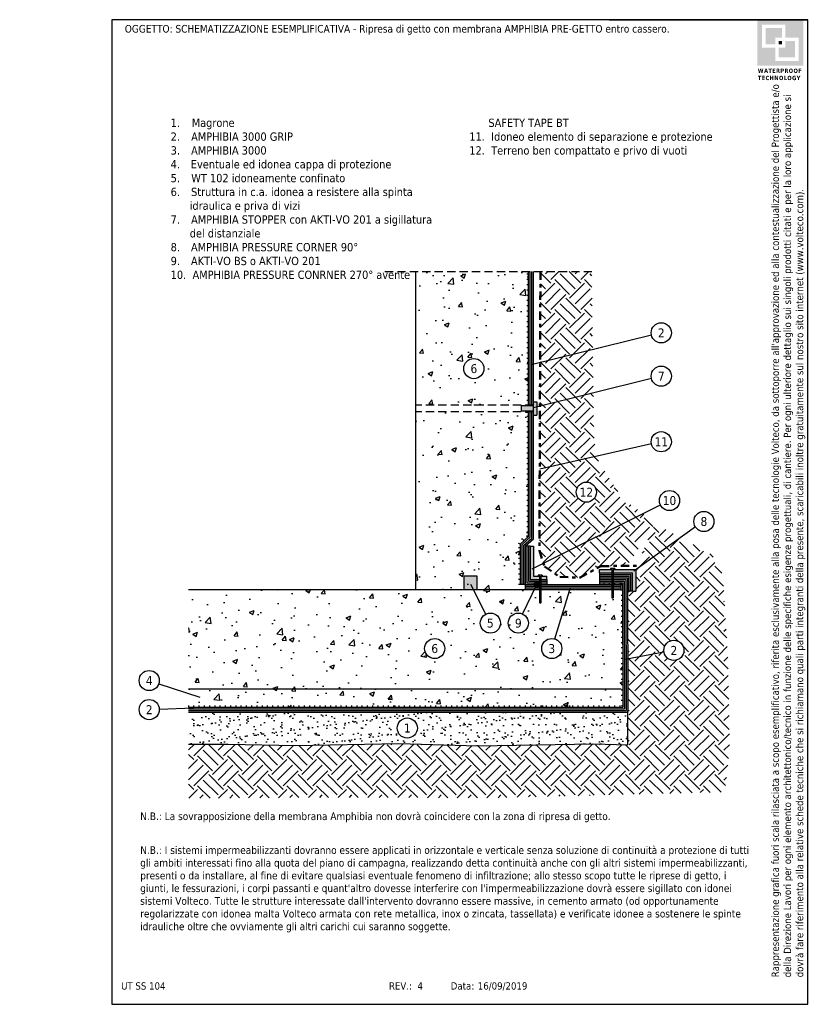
# Model space of a CAD drawing. Header units: millimetres. Extents: x 2530 to 2672, y 1884 to 1914.
import ezdxf
from ezdxf.enums import TextEntityAlignment as Align

# ---------------------------------------------------------------- set-up
doc = ezdxf.new("R2010")
doc.units = ezdxf.units.MM
for name, pattern in [('CONTINUA', [0]), ('DASHDOT', [1, 0.5, -0.25, 0, -0.25]), ('HIDDEN', [0.375, 0.25, -0.125])]:
    doc.linetypes.add(name, pattern=pattern)
doc.layers.add('109', color=7, linetype='CONTINUA')
doc.layers.add('nascosto', color=7, linetype='Continuous', lineweight=25, plot=False)
doc.styles.add('tahoma', font='tahoma.ttf', dxfattribs={"height": 0.3})
pattern_1 = [(50, (134.003, -1.8026), (1.45747735, -0.1275127), [0.1524, -1.6764]), (355, (134.003, -1.8026), (-0.2819474, 1.52845476), [0.12192, -1.3411247]), (100.451445, (134.1245, -1.8132), (1.17553, 1.400942), [0.1295201, -1.42472196]), (46.1842, (134.003, -1.3962), (2.1686323, -0.3363386), [0.2286, -2.5146]), (96.63556, (134.1837, -1.4242), (1.8992331, 1.979409), [0.1942802, -2.1370849]), (351.18415, (134.003, -1.3962), (1.899233, 1.979409), [0.1828797, -2.0116779]), (21, (134.2062, -1.4978), (1.21291513, -0.8181216), [0.1524, -1.6764]), (326, (134.2062, -1.4978), (0.4944162, 1.4735037), [0.12192, -1.34112]), (71.451445, (134.3073, -1.566), (1.70733135, 0.65538215), [0.1295201, -1.4247195]), (37.5, (134.003, -1.80256), (0.02470883, 0.67644031), [0, -1.324864, 0, -1.36144, 0, -1.3462]), (7.5, (134.003, -1.80256), (0.5345573, 0.8014446), [0, -0.776224, 0, -1.294384, 0, -0.51308]), (327.5, (133.54987, -1.80256), (1.08472476, -0.04582995), [0, -0.508, 0, -1.58496, 0, -2.10312]), (317.5, (133.3467, -1.8026), (1.18503345, 0.20341193), [0, -0.6604, 0, -1.052576, 0, -1.49352])]
pattern_2 = [(0, (134.003, -1.80256), (0, 0.15875), [])]

# ---------------------------------------------------------------- blocks, each defined once
blk = doc.blocks.new('BLOCK_121')
at = {"layer": '109', "color": 7}
blk.add_point((44475, 18953), dxfattribs=at)

msp = doc.modelspace()

# ---------------------------------------------------------------- hatches: boundary and pattern name
h = msp.add_hatch(color=252)
h.dxf.hatch_style = 1
h.paths.add_polyline_path([(2672.07, 1913.567), (2670.682, 1913.567), (2670.682, 1912.178), (2672.07, 1912.178)])
h.paths.add_polyline_path([(2670.827, 1912.718), (2670.827, 1913.42), (2671.529, 1913.42), (2671.529, 1913.027), (2671.925, 1913.027), (2671.925, 1912.325), (2671.223, 1912.325), (2671.223, 1912.718)], flags=16)
h.paths.add_polyline_path([(2670.93, 1912.822), (2670.93, 1913.316), (2671.425, 1913.316), (2671.425, 1913.027), (2671.223, 1913.027), (2671.223, 1912.822)], flags=0)
h.paths.add_polyline_path([(2671.326, 1912.718), (2671.529, 1912.718), (2671.529, 1912.923), (2671.822, 1912.923), (2671.822, 1912.429), (2671.326, 1912.429)], flags=0)
h.paths.add_polyline_path([(2671.326, 1912.822), (2671.326, 1912.923), (2671.425, 1912.923), (2671.425, 1912.822)], flags=0)
h.paths.add_polyline_path([(2671.425, 1913.316), (2670.93, 1913.316), (2670.93, 1912.822), (2671.223, 1912.822), (2671.223, 1913.027), (2671.425, 1913.027)], flags=0)
h.paths.add_polyline_path([(2671.425, 1912.923), (2671.326, 1912.923), (2671.326, 1912.822), (2671.425, 1912.822)], flags=0)
h.paths.add_polyline_path([(2671.822, 1912.923), (2671.529, 1912.923), (2671.529, 1912.718), (2671.326, 1912.718), (2671.326, 1912.429), (2671.822, 1912.429)], flags=0)
h = msp.add_hatch(color=252)
h.dxf.hatch_style = 1
h.paths.add_polyline_path([(2671.425, 1913.316), (2670.93, 1913.316), (2670.93, 1912.822), (2671.223, 1912.822), (2671.223, 1913.027), (2671.425, 1913.027)])
h = msp.add_hatch(color=252)
h.dxf.hatch_style = 1
h.paths.add_polyline_path([(2671.425, 1912.923), (2671.326, 1912.923), (2671.326, 1912.822), (2671.425, 1912.822)])
h = msp.add_hatch(color=252)
h.dxf.hatch_style = 1
h.paths.add_polyline_path([(2671.822, 1912.923), (2671.529, 1912.923), (2671.529, 1912.718), (2671.326, 1912.718), (2671.326, 1912.429), (2671.822, 1912.429)])
at = {"linetype": 'CONTINUA'}
h = msp.add_hatch(dxfattribs=at)
h.set_pattern_fill('EARTH', color=8, scale=0.1, angle=45, style=0)
h.set_pattern_definition([(45, (-1468.25826, -453.38616), (0, 0.89802561), [0.635, -0.635]), (45, (-1468.42664, -453.2178), (0, 0.89802561), [0.635, -0.635]), (45, (-1468.595, -453.0494), (0, 0.89802561), [0.635, -0.635]), (135, (-1468.595, -452.93714), (-0.89802561, 0), [0.635, -0.635]), (135, (-1468.42664, -452.76876), (-0.89802561, 0), [0.635, -0.635]), (135, (-1468.25826, -452.6004), (-0.89802561, 0), [0.635, -0.635])])
edge = h.paths.add_edge_path()
edge.add_line((2669.64, 1896.816), (2669.314, 1897.421))
edge.add_line((2669.314, 1897.421), (2667.786, 1898.267))
edge.add_line((2667.786, 1898.267), (2667.608, 1898.396))
edge.add_line((2667.608, 1898.396), (2667.038, 1897.094))
edge.add_line((2667.038, 1897.094), (2667.017, 1896.982))
edge.add_line((2667.017, 1896.982), (2667.018, 1896.332))
edge.add_line((2667.018, 1896.332), (2666.918, 1896.332))
edge.add_line((2666.918, 1896.332), (2666.768, 1896.332))
edge.add_line((2666.768, 1896.332), (2666.773, 1894.283))
edge.add_line((2666.773, 1894.283), (2667.866, 1894.488))
edge.add_arc((2668.165, 1894.544), 0.304, 180, 190.6274, ccw=False)
edge.add_arc((2668.165, 1894.544), 0.304, 0, 180, ccw=False)
edge.add_arc((2668.165, 1894.544), 0.304, -169.3726, 0, ccw=False)
edge.add_line((2667.866, 1894.488), (2666.773, 1894.283))
edge.add_line((2666.773, 1894.283), (2666.776, 1892.732))
edge.add_line((2666.776, 1892.732), (2666.776, 1891.69))
edge.add_line((2666.776, 1891.69), (2665.753, 1891.728))
edge.add_line((2665.753, 1891.728), (2662.253, 1891.668))
edge.add_line((2662.253, 1891.668), (2659.86, 1891.735))
edge.add_line((2659.86, 1891.735), (2656.761, 1891.672))
edge.add_line((2656.761, 1891.672), (2654.717, 1891.711))
edge.add_line((2654.717, 1891.711), (2653.523, 1891.711))
edge.add_line((2653.523, 1891.711), (2653.523, 1890.081))
edge.add_line((2653.523, 1890.081), (2657.378, 1890.106))
edge.add_line((2657.378, 1890.106), (2662.764, 1890.096))
edge.add_line((2662.764, 1890.096), (2669.702, 1890.27))
edge.add_line((2669.702, 1890.27), (2669.847, 1891.575))
edge.add_line((2669.847, 1891.575), (2669.792, 1894.414))
edge.add_line((2669.792, 1894.414), (2669.64, 1896.816))
h.paths.add_polyline_path([(2664.137, 1905.968), (2664.118, 1900.668), (2665.749, 1901.07), (2665.685, 1905.968)])
h.paths.add_polyline_path([(2665.965, 1897.085), (2666.763, 1897.092), (2667.608, 1898.396), (2667.231, 1898.669), (2664.229, 1897.174), (2664.262, 1897.072), (2664.721, 1896.759), (2665.316, 1896.734)])
h.paths.add_polyline_path([(2664.118, 1900.668), (2664.113, 1899.356), (2666.14, 1899.857), (2665.819, 1900.364), (2665.749, 1901.07)])
edge = h.paths.add_edge_path()
edge.add_arc((2665.523, 1899.316), 0.304, 0, 360)
h.paths.add_polyline_path([(2664.113, 1899.356), (2664.106, 1897.551), (2664.229, 1897.174), (2667.231, 1898.669), (2666.605, 1899.123), (2666.14, 1899.857)])
h = msp.add_hatch()
h.set_pattern_fill('AR-CONC', color=256, scale=0.008)
h.set_pattern_definition(pattern_1)
h.paths.add_polyline_path([(2665.024, 1896.382), (2664.145, 1896.382), (2664.145, 1895.975), (2664.13, 1895.96), (2664.115, 1895.975), (2664.115, 1896.382), (2653.523, 1896.382), (2653.523, 1892.832), (2666.626, 1892.832), (2666.618, 1896.582), (2666.568, 1896.532), (2666.568, 1896.382), (2666.332, 1896.382), (2666.332, 1896.125), (2666.317, 1896.11), (2666.302, 1896.125), (2666.302, 1896.382), (2665.024, 1896.382), (2664.568, 1894.888, -0.329987), (2664.784, 1894.597, -1), (2664.176, 1894.597, -0.503774), (2664.568, 1894.888)])
h.paths.add_polyline_path([(2661.251, 1894.597, -1), (2660.643, 1894.597, -1)], flags=16)
h.paths.add_polyline_path([(2663.78, 1905.968), (2660.374, 1905.968), (2660.374, 1901.942), (2663.78, 1901.942)])
h.paths.add_polyline_path([(2662.433, 1903.042, -1), (2661.825, 1903.042, -1)], flags=16)
h.paths.add_polyline_path([(2660.775, 1894.386), (2661.119, 1894.386), (2661.119, 1894.808), (2660.775, 1894.808)], flags=8)
h.paths.add_polyline_path([(2661.957, 1902.831), (2662.3, 1902.831), (2662.3, 1903.252), (2661.957, 1903.252)], flags=8)
h = msp.add_hatch()
h.set_pattern_fill('LINE', color=256, scale=0.05)
h.set_pattern_definition(pattern_2)
h.paths.add_polyline_path([(2663.53, 1897.748), (2663.48, 1897.77), (2663.48, 1896.532), (2663.53, 1896.532)])
h.paths.add_polyline_path([(2663.78, 1901.742), (2663.73, 1901.742), (2663.73, 1897.998), (2663.78, 1897.976)])
h.paths.add_polyline_path([(2663.78, 1905.968), (2663.73, 1905.968), (2663.73, 1901.942), (2663.78, 1901.942)])
h = msp.add_hatch(color=4)
h.dxf.hatch_style = 1
h.paths.add_polyline_path([(2663.93, 1905.968), (2663.88, 1905.968), (2663.88, 1903.159), (2663.93, 1903.171)])
h.paths.add_polyline_path([(2663.83, 1905.968), (2663.78, 1905.968), (2663.78, 1901.942), (2663.83, 1901.942)])
h.paths.add_polyline_path([(2663.93, 1903.171), (2663.88, 1903.159), (2663.88, 1901.942), (2663.93, 1901.942)])
h = msp.add_hatch(color=1)
h.dxf.hatch_style = 1
h.paths.add_polyline_path([(2664.03, 1902.042), (2663.93, 1902.042), (2663.93, 1901.922), (2663.56, 1901.922), (2663.56, 1901.762), (2663.93, 1901.762), (2663.93, 1901.642), (2664.03, 1901.642)])
h = msp.add_hatch(color=4)
h.dxf.hatch_style = 1
h.paths.add_polyline_path([(2666.667, 1896.632), (2666.332, 1896.632), (2666.332, 1896.582), (2666.618, 1896.582), (2666.618, 1896.582), (2666.626, 1892.832), (2666.626, 1892.832), (2653.523, 1892.832), (2653.523, 1892.782), (2666.676, 1892.782)])
h.paths.add_polyline_path([(2666.776, 1892.732), (2666.773, 1894.283), (2666.723, 1894.273), (2666.726, 1892.732), (2653.523, 1892.732), (2653.523, 1892.682), (2666.776, 1892.682)])
h.paths.add_polyline_path([(2666.302, 1896.632), (2665.917, 1896.632), (2665.917, 1896.582), (2666.302, 1896.582)], flags=16)
h.paths.add_polyline_path([(2666.767, 1896.732), (2666.332, 1896.732), (2666.332, 1896.682), (2666.717, 1896.682), (2666.723, 1894.273), (2666.773, 1894.283)])
h.paths.add_polyline_path([(2666.302, 1896.732), (2665.917, 1896.732), (2665.917, 1896.682), (2666.302, 1896.682)])
h.paths.add_polyline_path([(2666.302, 1896.782), (2665.917, 1896.782), (2665.917, 1896.732), (2666.302, 1896.732)])
h.paths.add_polyline_path([(2666.818, 1896.782), (2666.332, 1896.782), (2666.332, 1896.732), (2666.767, 1896.732), (2666.768, 1896.332), (2666.818, 1896.332)], flags=17)
h.paths.add_polyline_path([(2666.918, 1896.882), (2666.332, 1896.882), (2666.332, 1896.832), (2666.868, 1896.832), (2666.868, 1896.332), (2666.918, 1896.332)])
h.paths.add_polyline_path([(2666.302, 1896.882), (2665.917, 1896.882), (2665.917, 1896.832), (2666.302, 1896.832)])
h.paths.add_polyline_path([(2666.568, 1896.532), (2666.332, 1896.532), (2666.332, 1896.482), (2666.568, 1896.482)], flags=17)
h.paths.add_polyline_path([(2666.568, 1896.432), (2666.332, 1896.432), (2666.332, 1896.382), (2666.568, 1896.382)], flags=17)
h.paths.add_polyline_path([(2666.302, 1896.532), (2664.145, 1896.532), (2664.145, 1896.482), (2666.302, 1896.482)], flags=17)
h.paths.add_polyline_path([(2666.302, 1896.432), (2665.039, 1896.432), (2665.024, 1896.382), (2666.302, 1896.382)], flags=17)
h.paths.add_polyline_path([(2665.039, 1896.432), (2664.145, 1896.432), (2664.145, 1896.382), (2665.024, 1896.382)], flags=17)
h.paths.add_polyline_path([(2664.115, 1896.432), (2663.68, 1896.432), (2663.68, 1896.382), (2664.115, 1896.382)], flags=17)
h.paths.add_polyline_path([(2664.115, 1896.682), (2663.83, 1896.682), (2663.83, 1897.682), (2663.78, 1897.682), (2663.78, 1896.632), (2664.115, 1896.632)])
h.paths.add_polyline_path([(2664.33, 1896.582), (2664.145, 1896.582), (2664.145, 1896.532), (2664.33, 1896.532)], flags=17)
h.paths.add_polyline_path([(2664.33, 1896.682), (2664.145, 1896.682), (2664.145, 1896.632), (2664.33, 1896.632)])
h.paths.add_polyline_path([(2663.58, 1897.726), (2663.83, 1897.954), (2663.83, 1901.742), (2663.78, 1901.742), (2663.78, 1897.976), (2663.53, 1897.748), (2663.53, 1896.532), (2663.58, 1896.532)])
h.paths.add_polyline_path([(2663.68, 1897.682), (2663.93, 1897.91), (2663.93, 1901.742), (2663.88, 1901.742), (2663.88, 1897.932), (2663.63, 1897.704), (2663.63, 1896.532), (2663.68, 1896.534)])
edge = h.paths.add_edge_path()
edge.add_arc((2664.028, 1896.532), 0.0871, 144.9764, 180)
edge.add_line((2663.941, 1896.532), (2663.68, 1896.532))
edge.add_line((2663.68, 1896.532), (2663.68, 1897.682))
edge.add_line((2663.68, 1897.682), (2663.73, 1897.682))
edge.add_line((2663.73, 1897.682), (2663.73, 1896.582))
edge.add_line((2663.73, 1896.582), (2663.956, 1896.582))
edge = h.paths.add_edge_path()
edge.add_arc((2664.028, 1896.532), 0.0871, 0, 35.0236)
edge.add_line((2664.099, 1896.582), (2664.115, 1896.582))
edge.add_line((2664.115, 1896.582), (2664.115, 1896.532))
edge.add_line((2664.115, 1896.532), (2664.115, 1896.532))
edge = h.paths.add_edge_path()
edge.add_arc((2664.028, 1896.532), 0.0871, 180, 215.0236)
edge.add_line((2663.956, 1896.482), (2663.68, 1896.482))
edge.add_line((2663.68, 1896.482), (2663.68, 1896.532))
edge.add_line((2663.68, 1896.532), (2663.941, 1896.532))
edge = h.paths.add_edge_path()
edge.add_arc((2664.028, 1896.532), 0.0871, 324.9764, 360)
edge.add_line((2664.115, 1896.532), (2664.115, 1896.532))
edge.add_line((2664.115, 1896.532), (2664.115, 1896.482))
edge.add_line((2664.115, 1896.482), (2664.099, 1896.482))
h = msp.add_hatch()
h.set_pattern_fill('AR-CONC', color=256, scale=0.008)
h.set_pattern_definition(pattern_1)
h.paths.add_polyline_path([(2663.78, 1901.742), (2660.374, 1901.742), (2660.374, 1896.382), (2663.68, 1896.382), (2663.68, 1896.532), (2663.68, 1897.107), (2663.469, 1897.107), (2663.469, 1897.082), (2663.486, 1897.044), (2663.523, 1897.023), (2663.58, 1896.988), (2663.619, 1896.955), (2663.619, 1896.62), (2663.569, 1896.62), (2663.569, 1896.932), (2663.551, 1896.948), (2663.498, 1896.98), (2663.447, 1897.009), (2663.419, 1897.071), (2663.419, 1897.223), (2662.425, 1897.448, -0.894548), (2661.825, 1897.515, -1), (2662.433, 1897.515, -0.055661), (2662.425, 1897.448), (2663.419, 1897.223), (2663.419, 1897.475), (2663.469, 1897.475), (2663.469, 1897.107), (2663.53, 1897.107), (2663.53, 1897.748), (2663.78, 1897.976)])
h = msp.add_hatch()
h.set_pattern_fill('ANSI31', color=256, scale=0.05, angle=90)
h.set_pattern_definition([(135, (134.003, -1.80256), (-0.1122532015, -0.1122532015), [])])
h.paths.add_polyline_path([(2663.78, 1897.976), (2663.73, 1897.998), (2663.48, 1897.77), (2663.53, 1897.748)])
h = msp.add_hatch(color=1)
h.dxf.hatch_style = 1
h.paths.add_polyline_path([(2663.93, 1897.682), (2663.83, 1897.682), (2663.83, 1896.682), (2664.115, 1896.682), (2664.115, 1896.782), (2663.93, 1896.782)])
h.paths.add_polyline_path([(2664.33, 1896.782), (2664.145, 1896.782), (2664.145, 1896.682), (2664.33, 1896.682)])
h.paths.add_polyline_path([(2666.302, 1896.982), (2665.917, 1896.982), (2665.917, 1896.882), (2666.302, 1896.882)])
h.paths.add_polyline_path([(2667.017, 1896.982), (2666.332, 1896.982), (2666.332, 1896.882), (2666.918, 1896.882), (2666.918, 1896.332), (2667.018, 1896.332)])
h = msp.add_hatch(color=1)
h.dxf.hatch_style = 1
h.paths.add_polyline_path([(2662.227, 1896.782), (2661.827, 1896.782), (2661.827, 1896.382), (2662.227, 1896.382)])
h = msp.add_hatch()
h.set_pattern_fill('LINE', color=256, scale=0.05, angle=90)
h.set_pattern_definition([(90, (134.003, -1.80256), (-0.15875, 1e-17), [])])
h.paths.add_polyline_path([(2666.576, 1892.882), (2653.523, 1892.882), (2653.523, 1892.832), (2666.626, 1892.832)])
h.paths.add_polyline_path([(2666.302, 1896.582), (2665.917, 1896.582), (2665.917, 1896.532), (2666.302, 1896.532)])
h.paths.add_polyline_path([(2666.568, 1896.532), (2666.568, 1896.532), (2666.332, 1896.532), (2666.332, 1896.582), (2666.618, 1896.582)])
h = msp.add_hatch(color=58)
h.dxf.hatch_style = 1
h.paths.add_polyline_path([(2663.941, 1896.532, 1), (2664.115, 1896.532, 1)])
h = msp.add_hatch()
h.set_pattern_fill('LINE', color=256, scale=0.05)
h.set_pattern_definition(pattern_2)
h.paths.add_polyline_path([(2666.618, 1896.582), (2666.568, 1896.532), (2666.576, 1892.882), (2666.626, 1892.832), (2666.626, 1892.832)])
h = msp.add_hatch()
h.set_pattern_fill('ANGLE', color=58)
h.set_pattern_definition([(0, (38.073, -2.6775), (0, 6.985), [5.08, -1.905]), (90, (38.073, -2.6775), (-6.985, 4e-16), [5.08, -1.905])])
h.paths.add_polyline_path([(2648.599, 1895.785, 1), (2648.424, 1895.785, 1)])
h = msp.add_hatch()
h.set_pattern_fill('AR-SAND', color=256, scale=0.008)
h.set_pattern_definition([(37.5, (-1468.25826, -453.38616), (-0.01280025, 0.39153059), [0, -0.308864, 0, -0.34544, 0, -0.3302]), (7.5, (-1468.25826, -453.38616), (0.359618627, 0.57346008), [0, -0.166624, 0, -0.278384, 0, -0.10668]), (327.5, (-1468.5082, -453.38616), (0.632793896, 0.001149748), [0, -0.1016, 0, -0.36576, 0, -0.47752]), (317.5, (-1468.5082, -453.38616), (0.61084516, 0.17834346), [0, -0.0508, 0, -0.239776, 0, -0.27432])])
h.paths.add_polyline_path([(2666.776, 1892.682), (2653.523, 1892.682), (2653.523, 1891.711), (2654.717, 1891.711), (2656.761, 1891.672), (2659.86, 1891.735), (2662.253, 1891.668), (2665.753, 1891.728), (2666.776, 1891.69)])
edge = h.paths.add_edge_path(flags=16)
edge.add_arc((2660.12, 1892.2), 0.304, 0, 360)
h.paths.add_polyline_path([(2659.951, 1891.997), (2660.289, 1891.997), (2660.289, 1892.404), (2659.951, 1892.404)], flags=0)

# ---------------------------------------------------------------- linework, layer by layer
for p, q in [((2666.209, 1913.567), (2672.209, 1913.567)), ((2667.489, 1904.049), (2663.86, 1903.154)), ((2667.489, 1902.74), (2663.93, 1901.86)), ((2663.93, 1902.042), (2664.03, 1902.042)), ((2664.03, 1902.042), (2664.03, 1901.642)), ((2663.93, 1901.922), (2663.56, 1901.922)), ((2663.56, 1901.922), (2663.56, 1901.762)), ((2663.93, 1901.762), (2663.56, 1901.762)), ((2663.93, 1901.642), (2664.03, 1901.642)), ((2667.487, 1900.769), (2664.115, 1900.009)), ((2663.888, 1897.004), (2667.757, 1898.931)), ((2668.814, 1898.265), (2666.958, 1896.93)), ((2663.53, 1897.748), (2663.78, 1897.976)), ((2663.58, 1897.726), (2663.83, 1897.954)), ((2663.63, 1897.704), (2663.88, 1897.932)), ((2663.68, 1897.682), (2663.93, 1897.91)), ((2663.78, 1897.976), (2663.73, 1897.998)), ((2663.53, 1897.748), (2663.48, 1897.77)), ((2663.53, 1897.748), (2663.53, 1896.532)), ((2663.58, 1897.726), (2663.58, 1896.532)), ((2663.63, 1897.704), (2663.63, 1896.532)), ((2663.68, 1897.682), (2663.68, 1896.532)), ((2663.83, 1897.682), (2663.68, 1897.682)), ((2663.73, 1897.682), (2663.73, 1896.582)), ((2663.78, 1897.682), (2663.78, 1896.632)), ((2663.83, 1897.682), (2663.83, 1896.682)), ((2663.83, 1897.682), (2663.93, 1897.682)), ((2663.93, 1897.682), (2663.93, 1896.782)), ((2665.917, 1896.882), (2665.917, 1896.982)), ((2666.255, 1897.012), (2666.255, 1896.982)), ((2666.302, 1896.125), (2666.302, 1896.982)), ((2666.332, 1896.982), (2666.332, 1896.125)), ((2666.38, 1897.012), (2666.38, 1896.982)), ((2662.227, 1896.782), (2661.827, 1896.782)), ((2661.827, 1896.782), (2661.827, 1896.382)), ((2662.227, 1896.382), (2662.227, 1896.782)), ((2664.068, 1896.812), (2664.068, 1896.782)), ((2664.115, 1895.975), (2664.115, 1896.782)), ((2664.145, 1896.782), (2664.145, 1895.975)), ((2664.192, 1896.812), (2664.192, 1896.782)), ((2664.33, 1896.682), (2664.33, 1896.782)), ((2664.33, 1896.682), (2664.33, 1896.532)), ((2665.917, 1896.882), (2666.302, 1896.882)), ((2665.917, 1896.882), (2665.917, 1896.732)), ((2665.917, 1896.832), (2666.302, 1896.832)), ((2665.917, 1896.732), (2665.917, 1896.532)), ((2666.332, 1896.882), (2666.918, 1896.882)), ((2666.332, 1896.832), (2666.868, 1896.832)), ((2666.332, 1896.782), (2666.818, 1896.782)), ((2666.332, 1896.732), (2666.767, 1896.732)), ((2666.818, 1896.332), (2666.818, 1896.782)), ((2666.868, 1896.332), (2666.868, 1896.832)), ((2666.918, 1896.332), (2666.918, 1896.882)), ((2662.489, 1895.636), (2662.034, 1896.533)), ((2663.68, 1896.532), (2663.48, 1896.532)), ((2663.601, 1895.639), (2664.028, 1896.532)), ((2663.68, 1896.532), (2663.68, 1896.382)), ((2664.568, 1894.888), (2665.042, 1896.441)), ((2666.568, 1896.532), (2666.618, 1896.582)), ((2666.317, 1896.11), (2666.302, 1896.125)), ((2666.317, 1896.11), (2666.332, 1896.125)), ((2666.918, 1896.332), (2666.768, 1896.332)), ((2666.918, 1896.332), (2667.018, 1896.332)), ((2664.13, 1895.96), (2664.115, 1895.975)), ((2664.13, 1895.96), (2664.145, 1895.975)), ((2667.866, 1894.488), (2666.699, 1894.269)), ((2652.622, 1893.537), (2653.859, 1893.134)), ((2652.637, 1892.767), (2653.666, 1892.805))]:
    msp.add_line(p, q)
at = {"linetype": 'HIDDEN'}
for p, q in [((2659.446, 1905.968), (2665.685, 1905.968)), ((2663.93, 1901.942), (2660.374, 1901.942)), ((2663.93, 1901.742), (2660.374, 1901.742))]:
    msp.add_line(p, q, dxfattribs=at)
at = {"linetype": 'DASHDOT', "lineweight": 50, "ltscale": 0.5}
msp.add_lwpolyline([(2664.137, 1905.968), (2664.106, 1897.551), (2664.262, 1897.072), (2664.721, 1896.759), (2665.316, 1896.734), (2665.965, 1897.085), (2667.038, 1897.094)], dxfattribs=at)
msp.add_lwpolyline([(2653.523, 1891.711), (2654.717, 1891.711), (2656.761, 1891.672), (2659.86, 1891.735), (2662.253, 1891.668), (2665.753, 1891.728), (2666.776, 1891.69), (2666.776, 1892.732)])
for centre, radius in [((2667.784, 1904.122), 0.304), ((2662.129, 1903.042), 0.304), ((2667.784, 1902.813), 0.304), ((2667.784, 1900.836), 0.304), ((2665.523, 1899.316), 0.304), ((2664.028, 1896.532), 0.0871), ((2662.627, 1895.365), 0.304), ((2663.47, 1895.365), 0.304), ((2660.947, 1894.597), 0.304), ((2664.48, 1894.597), 0.304), ((2668.165, 1894.544), 0.304)]:
    msp.add_circle(centre, radius)
at = {"layer": '109', "color": 7, "linetype": 'CONTINUA'}
for p, q in [((2660.374, 1896.382), (2660.374, 1905.968)), ((2663.78, 1901.942), (2663.78, 1905.968)), ((2663.78, 1901.942), (2663.78, 1905.968)), ((2663.83, 1901.942), (2663.83, 1905.968)), ((2663.88, 1901.942), (2663.88, 1905.968)), ((2663.93, 1901.642), (2663.93, 1905.968)), ((2663.78, 1897.976), (2663.78, 1901.742)), ((2663.83, 1897.954), (2663.83, 1901.742)), ((2663.88, 1897.932), (2663.88, 1901.742)), ((2663.93, 1897.91), (2663.93, 1901.742)), ((2665.917, 1896.982), (2666.302, 1896.982)), ((2666.38, 1897.012), (2666.255, 1897.012)), ((2666.332, 1896.982), (2667.017, 1896.982)), ((2667.017, 1896.982), (2667.018, 1896.332)), ((2663.83, 1896.682), (2664.115, 1896.682)), ((2663.93, 1896.782), (2664.115, 1896.782)), ((2664.192, 1896.812), (2664.068, 1896.812)), ((2664.145, 1896.782), (2664.33, 1896.782)), ((2664.145, 1896.682), (2664.33, 1896.682)), ((2665.917, 1896.782), (2666.302, 1896.782)), ((2665.917, 1896.732), (2666.302, 1896.732)), ((2665.917, 1896.682), (2666.302, 1896.682)), ((2666.332, 1896.682), (2666.717, 1896.682)), ((2666.717, 1896.682), (2666.726, 1892.732)), ((2666.767, 1896.732), (2666.776, 1892.732)), ((2653.523, 1896.382), (2664.115, 1896.382)), ((2663.68, 1896.532), (2663.941, 1896.532)), ((2663.68, 1896.482), (2663.956, 1896.482)), ((2663.68, 1896.432), (2664.115, 1896.432)), ((2663.73, 1896.582), (2663.956, 1896.582)), ((2663.78, 1896.632), (2664.115, 1896.632)), ((2664.099, 1896.582), (2664.115, 1896.582)), ((2664.099, 1896.482), (2664.115, 1896.482)), ((2664.115, 1896.532), (2664.115, 1896.532)), ((2664.145, 1896.632), (2664.33, 1896.632)), ((2664.145, 1896.582), (2664.33, 1896.582)), ((2664.145, 1896.532), (2666.302, 1896.532)), ((2664.145, 1896.482), (2666.302, 1896.482)), ((2664.145, 1896.432), (2666.302, 1896.432)), ((2664.145, 1896.382), (2666.302, 1896.382)), ((2665.917, 1896.632), (2666.302, 1896.632)), ((2665.917, 1896.582), (2666.302, 1896.582)), ((2666.332, 1896.632), (2666.667, 1896.632)), ((2666.332, 1896.582), (2666.618, 1896.582)), ((2666.332, 1896.532), (2666.568, 1896.532)), ((2666.332, 1896.482), (2666.568, 1896.482)), ((2666.332, 1896.432), (2666.568, 1896.432)), ((2666.332, 1896.382), (2666.568, 1896.382)), ((2666.568, 1896.532), (2666.568, 1896.382)), ((2666.618, 1896.582), (2666.626, 1892.832)), ((2666.667, 1896.632), (2666.676, 1892.782)), ((2653.523, 1893.382), (2666.575, 1893.382)), ((2653.523, 1892.832), (2666.626, 1892.832)), ((2653.523, 1892.782), (2666.676, 1892.782)), ((2653.523, 1892.732), (2666.726, 1892.732)), ((2653.523, 1892.682), (2666.776, 1892.682))]:
    msp.add_line(p, q, dxfattribs=at)
for centre in [(2667.784, 1904.122), (2662.129, 1903.042), (2667.784, 1902.813), (2667.784, 1900.836), (2665.523, 1899.316), (2668.032, 1899.062), (2669.07, 1898.43), (2662.627, 1895.365), (2663.47, 1895.365), (2660.947, 1894.597), (2664.48, 1894.597), (2668.165, 1894.544), (2652.333, 1893.632), (2652.333, 1892.756), (2660.12, 1892.2)]:
    msp.add_circle(centre, 0.304, dxfattribs=at)
at = {"layer": 'nascosto', "color": 3, "linetype": 'CONTINUA', "lineweight": 30}
for p, q in [((2651.209, 1913.567), (2651.209, 1883.867)), ((2672.209, 1913.567), (2651.209, 1913.567)), ((2672.209, 1883.867), (2672.209, 1913.567)), ((2651.209, 1883.867), (2672.209, 1883.867))]:
    msp.add_line(p, q, dxfattribs=at)

# ---------------------------------------------------------------- block references
at = {"layer": '109', "color": 7, "linetype": 'CONTINUA', "xscale": 0.0009500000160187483, "yscale": 0.0009500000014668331, "zscale": 0.0009500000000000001}
msp.add_blockref('BLOCK_121', (2618.94, 1878.376), dxfattribs=at)

# ---------------------------------------------------------------- texts
at = {"style": 'tahoma'}
for s, p in [('UT SS 104', (2651.486, 1884.531)), ('REV.:', (2659.567, 1884.531)), (' 4', (2660.343, 1884.531)), ('Data:', (2661.431, 1884.531)), ('16/09/2019', (2662.248, 1884.531))]:
    msp.add_text(s, height=0.22, rotation=0.0017, dxfattribs=at).set_placement(p, align=Align.TOP_LEFT)
at = {"insert": (2651.596, 1913.408), "char_height": 0.23, "attachment_point": 1, "style": 'tahoma'}
msp.add_mtext_dynamic_manual_height_columns('OGGETTO: SCHEMATIZZAZIONE ESEMPLIFICATIVA - Ripresa di getto con membrana AMPHIBIA PRE-GETTO entro cassero.', width=19.87543, gutter_width=0, heights=[0.567], dxfattribs=at)
at = {"color": 252, "insert": (2670.699, 1912.091), "char_height": 0.13017, "attachment_point": 1, "style": 'tahoma'}
msp.add_mtext_dynamic_manual_height_columns('{\\fTahoma|b1|i0|c0|p34;\\T1.1;WATERPROOF TECHNOLOGY}', width=1.63687, gutter_width=12.5, heights=[0], dxfattribs=at)
at = {"insert": (2671.113, 1884.681), "char_height": 0.22, "attachment_point": 1, "rotation": 90, "style": 'tahoma'}
msp.add_mtext_dynamic_manual_height_columns("Rappresentazione grafica fuori scala rilasciata a scopo esemplificativo, riferita esclusivamente alla posa delle tecnologie Volteco, da sottoporre all'approvazione ed alla contestualizzazione del Progettista e/o della Direzione Lavori per ogni elemento architettonico/tecnico in funzione delle specifiche esigenze progettuali, di cantiere. Per ogni ulteriore dettaglio sui singoli prodotti citati e per la loro applicazione si dovrà fare riferimento alla relative schede tecniche che si richiamano quali parti integranti della presente, scaricabili inoltre gratuitamente sul nostro sito internet (www.volteco.com).", width=26.9233, gutter_width=0, heights=[3.545], dxfattribs=at)
note = msp.add_mtext_static_columns([''] * 2, width=8.5663, gutter_width=0.446, height=4.971, dxfattribs=dict(insert=(2652.98, 1910.582), char_height=0.22, attachment_point=1, style='tahoma'))
for column, words in zip([note] + note.columns.linked_columns, ['{\\H1.1364x;1.{\\W3.779428; }Magrone\\P2.{\\W3.596615; }AMPHIBIA 3000 GRIP\\P3.{\\W3.577865; }AMPHIBIA 3000\\P4.{\\W3.488803; }Eventuale ed idonea cappa di protezione\\P5.{\\W3.620053; }WT 102 idoneamente confinato \\P6.{\\W3.559115; }Struttura in c.a. idonea a resistere alla spinta \\P{\\W6.141928; }idraulica e priva di vizi\\P7.{\\W3.58099; }AMPHIBIA STOPPER con AKTI-VO 201 a sigillatura \\P{\\W6.141928; }del distanziale\\P}', '{\\H1.1364x;8.{\\W3.541928; }AMPHIBIA PRESSURE CORNER 90°\\P9.{\\W3.53099; }AKTI-VO BS o AKTI-VO 201\\P10.{\\W2.032553; }AMPHIBIA PRESSURE CONRNER 270° avente \\P{\\W6.141928; }SAFETY TAPE BT\\P11.{\\W2.032553; }Idoneo elemento di separazione e protezione\\P12.{\\W2.032553; }Terreno ben compattato e privo di vuoti\\P\\P}']):
    column.text = words
at = {"char_height": 0.23, "width": 18.51096, "attachment_point": 1, "style": 'tahoma'}
for s, insert in [('N.B.: La sovrapposizione della membrana Amphibia non dovrà coincidere con la zona di ripresa di getto.', (2652.061, 1889.654)), ("N.B.: I sistemi impermeabilizzanti dovranno essere applicati in orizzontale e verticale senza soluzione di continuità a protezione di tutti gli ambiti interessati fino alla quota del piano di campagna, realizzando detta continuità anche con gli altri sistemi impermeabilizzanti, presenti o da installare, al fine di evitare qualsiasi eventuale fenomeno di infiltrazione; allo stesso scopo tutte le riprese di getto, i giunti, le fessurazioni, i corpi passanti e quant'altro dovesse interferire con l'impermeabilizzazione dovrà essere sigillato con idonei sistemi Volteco. Tutte le strutture interessate dall'intervento dovranno essere massive, in cemento armato (od opportunamente regolarizzate con idonea malta Volteco armata con rete metallica, inox o zincata, tassellata) e verificate idonee a sostenere le spinte idrauliche oltre che ovviamente gli altri carichi cui saranno soggette.", (2652.061, 1888.633))]:
    msp.add_mtext(s, dxfattribs=dict(at, insert=insert))
at = {"layer": '109', "color": 7, "style": 'tahoma'}
for s, p in [('2', (2667.784, 1904.122)), ('6', (2662.129, 1903.042)), ('7', (2667.784, 1902.813)), ('11', (2667.784, 1900.836)), ('12', (2665.523, 1899.316)), ('10', (2668.032, 1899.062)), ('8', (2669.07, 1898.43)), ('5', (2662.627, 1895.365)), ('9', (2663.47, 1895.365)), ('6', (2660.947, 1894.597)), ('3', (2664.48, 1894.597)), ('2', (2668.165, 1894.544)), ('4', (2652.333, 1893.632)), ('2', (2652.333, 1892.756)), ('1', (2660.12, 1892.2))]:
    msp.add_text(s, height=0.27, dxfattribs=at).set_placement(p, align=Align.MIDDLE)

doc.saveas('drawing.dxf')
